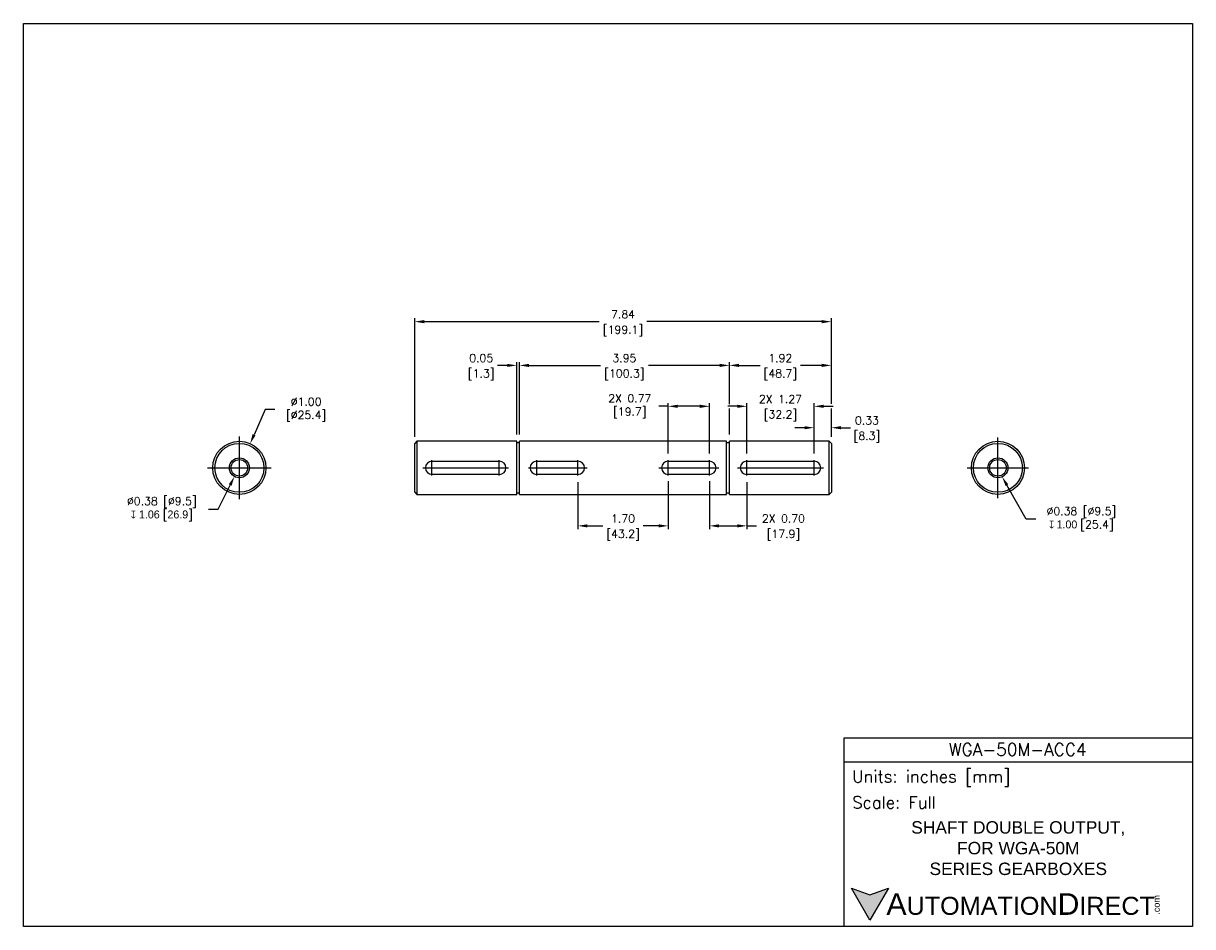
# Model space of a CAD drawing. Extents: x 897.4 to 919.4, y -8.5 to 8.5.
import ezdxf

# ---------------------------------------------------------------- set-up
doc = ezdxf.new("R2010")
doc.units = 0
doc.header["$LTSCALE"] = 4
doc.header["$MEASUREMENT"] = 0
doc.linetypes.add('CENTER2', pattern=[1.125, 0.75, -0.125, 0.125, -0.125])
doc.layers.get('0').update_dxf_attribs({"linetype": 'CONTINUOUS'})
doc.layers.get('DEFPOINTS').update_dxf_attribs({"linetype": 'CONTINUOUS'})
for name, color, linetype in [('CENTER', 40, 'CENTER2'), ('DIMENSIONS', 140, 'CONTINUOUS'), ('DIMENSIONS @ 1', 140, 'CONTINUOUS'), ('TEXT', 140, 'CONTINUOUS')]:
    doc.layers.add(name, color=color, linetype=linetype)
doc.styles.add('\\M+2ABAC\\M+2A6A11', font='txt')
doc.styles.add('ROMANS', font='romans.shx')
doc.styles.get("Standard").update_dxf_attribs({"font": 'romans.shx'})
doc.dimstyles.get("Standard").update_dxf_attribs({"dimtxt": 0.15, "dimasz": 0.18, "dimexe": 0.0625, "dimexo": 0.125, "dimgap": 0.0625, "dimtad": 0, "dimtih": 1, "dimtoh": 1, "dimzin": 0, "dimdsep": 46, "dimtxsty": 'Standard', "dimcen": 0, "dimadec": 0, "dimazin": 0, "dimtfac": 1, "dimtofl": 0, "dimtmove": 0, "dimatfit": 3, "dimfxl": 0, "dimtolj": 1, "dimtzin": 0, "dimarcsym": 0})

# ---------------------------------------------------------------- blocks, each defined once
blk = doc.blocks.new('*D47')
at = {"layer": 'DEFPOINTS', "color": 0}
for p in [(901.492, 0.162), (901.38, -0.062)]:
    blk.add_point(p, dxfattribs=at)
at = {"layer": 'DIMENSIONS', "color": 0, "lineweight": -2}
for p, q in [((901.075, -0.676), (901.3, -0.223)), ((900.891, -0.676), (901.075, -0.676))]:
    blk.add_line(p, q, dxfattribs=at)
at = {"layer": 'DIMENSIONS', "color": 0}
blk.add_solid([(901.273, -0.21), (901.327, -0.237), (901.38, -0.062)], dxfattribs=at)
at = {"layer": 'DIMENSIONS', "color": 0, "insert": (900.015, -0.676), "char_height": 0.15, "attachment_point": 5}
blk.add_mtext('\\A1;%%C0.38 [%%C9.5]\\P{\\A0;\\Fgdt|c0;x 1.06 }[{\\A0;\\Fgdt|c0;26.9}]', dxfattribs=at)
blk = doc.blocks.new('*D48')
at = {"layer": 'DEFPOINTS', "color": 0}
for p in [(915.725, 0.11), (915.826, -0.068)]:
    blk.add_point(p, dxfattribs=at)
at = {"layer": 'DIMENSIONS', "color": 0, "lineweight": -2}
for p, q in [((916.279, -0.864), (915.915, -0.225)), ((916.459, -0.864), (916.279, -0.864))]:
    blk.add_line(p, q, dxfattribs=at)
at = {"layer": 'DIMENSIONS', "color": 0}
blk.add_solid([(915.941, -0.21), (915.889, -0.24), (915.826, -0.068)], dxfattribs=at)
at = {"layer": 'DIMENSIONS', "color": 0, "insert": (917.317, -0.864), "char_height": 0.15, "attachment_point": 5}
blk.add_mtext('\\A1;%%C0.38 [%%C9.5]\\P{\\A0;\\Fgdt|c0;x\\H0.75x; \\H1.3333x;1.00 }[25.4]', dxfattribs=at)
blk = doc.blocks.new('*D46')
at = {"layer": 'DEFPOINTS', "color": 0}
for p in [(904.772, 2.852), (904.772, 0.562), (912.612, 0.562)]:
    blk.add_point(p, dxfattribs=at)
at = {"layer": 'DIMENSIONS', "color": 0, "lineweight": -2}
for p, q in [((904.772, 0.687), (904.772, 2.915)), ((912.612, 1.314), (912.612, 2.915)), ((904.952, 2.852), (908.24, 2.852)), ((912.432, 2.852), (909.143, 2.852)), ((912.612, 0.687), (912.612, 1.211))]:
    blk.add_line(p, q, dxfattribs=at)
at = {"layer": 'DIMENSIONS', "color": 0}
for points in [[(904.952, 2.882), (904.952, 2.822), (904.772, 2.852)], [(912.432, 2.882), (912.432, 2.822), (912.612, 2.852)]]:
    blk.add_solid(points, dxfattribs=at)
at = {"layer": 'DIMENSIONS', "color": 0, "char_height": 0.15, "attachment_point": 5}
for s, insert in [('\\A1;7.84', (908.692, 2.99)), ('\\A1;[199.1]', (908.692, 2.676))]:
    blk.add_mtext(s, dxfattribs=dict(at, insert=insert))
blk = doc.blocks.new('*D49')
at = {"layer": 'DEFPOINTS', "color": 0}
for p in [(901.676, 0.558), (901.27, -0.356)]:
    blk.add_point(p, dxfattribs=at)
at = {"layer": 'DIMENSIONS', "color": 0, "lineweight": -2}
for p, q in [((901.96, 1.196), (901.749, 0.722)), ((902.14, 1.196), (901.96, 1.196))]:
    blk.add_line(p, q, dxfattribs=at)
at = {"layer": 'DIMENSIONS', "color": 0}
blk.add_solid([(901.722, 0.735), (901.777, 0.71), (901.676, 0.558)], dxfattribs=at)
at = {"layer": 'DIMENSIONS', "color": 0, "insert": (902.678, 1.196), "char_height": 0.15, "attachment_point": 5}
blk.add_mtext('\\A1; ∅1.00\\P [∅25.4]', dxfattribs=at)
blk = doc.blocks.new('*D50')
at = {"layer": 'DEFPOINTS', "color": 0}
for p in [(907.843, -0.041), (909.543, -0.024), (909.543, -0.991)]:
    blk.add_point(p, dxfattribs=at)
at = {"layer": 'DIMENSIONS', "color": 0, "lineweight": -2}
for p, q in [((907.843, -0.166), (907.843, -1.053)), ((909.543, -0.149), (909.543, -1.053)), ((908.023, -0.991), (908.312, -0.991)), ((909.363, -0.991), (909.073, -0.991))]:
    blk.add_line(p, q, dxfattribs=at)
at = {"layer": 'DIMENSIONS', "color": 0}
for points in [[(908.023, -0.961), (908.023, -1.021), (907.843, -0.991)], [(909.363, -0.961), (909.363, -1.021), (909.543, -0.991)]]:
    blk.add_solid(points, dxfattribs=at)
at = {"layer": 'DIMENSIONS', "color": 0, "char_height": 0.15, "attachment_point": 5}
for s, insert in [('\\A1;1.70', (908.693, -0.853)), ('\\A1;[43.2]', (908.693, -1.167))]:
    blk.add_mtext(s, dxfattribs=dict(at, insert=insert))
blk = doc.blocks.new('*D51')
at = {"layer": 'DEFPOINTS', "color": 0}
for p in [(910.317, 1.259), (909.543, 0.243), (910.317, 0.243)]:
    blk.add_point(p, dxfattribs=at)
at = {"layer": 'DIMENSIONS', "color": 0, "lineweight": -2}
for p, q in [((909.543, 0.368), (909.543, 1.321)), ((910.317, 0.368), (910.317, 1.321)), ((909.543, 1.259), (909.363, 1.259)), ((910.137, 1.259), (909.723, 1.259))]:
    blk.add_line(p, q, dxfattribs=at)
at = {"layer": 'DIMENSIONS', "color": 0}
for points in [[(909.723, 1.289), (909.723, 1.229), (909.543, 1.259)], [(910.137, 1.289), (910.137, 1.229), (910.317, 1.259)]]:
    blk.add_solid(points, dxfattribs=at)
at = {"layer": 'DIMENSIONS', "color": 0, "insert": (908.768, 1.259), "char_height": 0.15, "attachment_point": 5}
blk.add_mtext('\\A1; 2X 0.77\\P [19.7]', dxfattribs=at)
blk = doc.blocks.new('*D52')
at = {"layer": 'DEFPOINTS', "color": 0}
for p in [(912.612, 0.856), (912.612, 0.562), (912.287, 0.243)]:
    blk.add_point(p, dxfattribs=at)
at = {"layer": 'DIMENSIONS', "color": 0, "lineweight": -2}
for p, q in [((912.287, 0.368), (912.287, 0.918)), ((912.612, 0.687), (912.612, 0.918)), ((912.107, 0.856), (911.927, 0.856)), ((912.792, 0.856), (912.972, 0.856))]:
    blk.add_line(p, q, dxfattribs=at)
at = {"layer": 'DIMENSIONS', "color": 0}
for points in [[(912.107, 0.886), (912.107, 0.826), (912.287, 0.856)], [(912.792, 0.886), (912.792, 0.826), (912.612, 0.856)]]:
    blk.add_solid(points, dxfattribs=at)
at = {"layer": 'DIMENSIONS', "color": 0, "char_height": 0.15, "attachment_point": 5}
for s, insert in [('\\A1;0.33', (913.281, 0.993)), ('\\A1;[8.3]', (913.281, 0.679))]:
    blk.add_mtext(s, dxfattribs=dict(at, insert=insert))
blk = doc.blocks.new('*D53')
at = {"layer": 'DEFPOINTS', "color": 0}
for p in [(910.693, 2.029), (910.693, 0.601), (912.612, 0.562)]:
    blk.add_point(p, dxfattribs=at)
at = {"layer": 'DIMENSIONS', "color": 0, "lineweight": -2}
for p, q in [((910.693, 1.3), (910.693, 2.092)), ((910.873, 2.029), (911.272, 2.029)), ((912.432, 2.029), (912.033, 2.029)), ((912.612, 1.306), (912.612, 2.092)), ((910.693, 0.726), (910.693, 1.212)), ((912.612, 0.687), (912.612, 1.216))]:
    blk.add_line(p, q, dxfattribs=at)
at = {"layer": 'DIMENSIONS', "color": 0}
for points in [[(910.873, 2.059), (910.873, 1.999), (910.693, 2.029)], [(912.432, 2.059), (912.432, 1.999), (912.612, 2.029)]]:
    blk.add_solid(points, dxfattribs=at)
at = {"layer": 'DIMENSIONS', "color": 0, "char_height": 0.15, "attachment_point": 5}
for s, insert in [('\\A1;1.92', (911.652, 2.167)), ('\\A1;[48.7]', (911.652, 1.853))]:
    blk.add_mtext(s, dxfattribs=dict(at, insert=insert))
blk = doc.blocks.new('*D54')
at = {"layer": 'DEFPOINTS', "color": 0}
for p in [(911.021, 1.259), (911.021, 0.243), (912.287, 0.243)]:
    blk.add_point(p, dxfattribs=at)
at = {"layer": 'DIMENSIONS', "color": 0, "lineweight": -2}
for p, q in [((911.021, 0.368), (911.021, 1.321)), ((912.287, 0.368), (912.287, 1.321)), ((910.841, 1.259), (910.661, 1.259)), ((912.467, 1.259), (912.647, 1.259))]:
    blk.add_line(p, q, dxfattribs=at)
at = {"layer": 'DIMENSIONS', "color": 0}
for points in [[(910.841, 1.289), (910.841, 1.229), (911.021, 1.259)], [(912.467, 1.289), (912.467, 1.229), (912.287, 1.259)]]:
    blk.add_solid(points, dxfattribs=at)
at = {"layer": 'DIMENSIONS', "color": 0, "char_height": 0.15, "attachment_point": 5}
for s, insert in [('\\A1;2X 1.27', (911.654, 1.396)), ('\\A1;[32.2]', (911.654, 1.082))]:
    blk.add_mtext(s, dxfattribs=dict(at, insert=insert))
blk = doc.blocks.new('*D55')
at = {"layer": 'DEFPOINTS', "color": 0}
for p in [(910.317, -0.024), (911.021, -0.041), (911.021, -0.991)]:
    blk.add_point(p, dxfattribs=at)
at = {"layer": 'DIMENSIONS', "color": 0, "lineweight": -2}
for p, q in [((910.317, -0.149), (910.317, -1.053)), ((911.021, -0.166), (911.021, -1.053)), ((910.497, -0.991), (910.841, -0.991)), ((911.021, -0.991), (911.201, -0.991))]:
    blk.add_line(p, q, dxfattribs=at)
at = {"layer": 'DIMENSIONS', "color": 0}
for points in [[(910.497, -0.961), (910.497, -1.021), (910.317, -0.991)], [(910.841, -0.961), (910.841, -1.021), (911.021, -0.991)]]:
    blk.add_solid(points, dxfattribs=at)
at = {"layer": 'DIMENSIONS', "color": 0, "char_height": 0.15, "attachment_point": 5}
for s, insert in [('\\A1;2X 0.70', (911.71, -0.853)), ('\\A1;[17.9]', (911.71, -1.167))]:
    blk.add_mtext(s, dxfattribs=dict(at, insert=insert))
blk = doc.blocks.new('*D56')
at = {"layer": 'DEFPOINTS', "color": 0}
for p in [(906.744, 2.029), (906.744, 0.601), (910.693, 0.601)]:
    blk.add_point(p, dxfattribs=at)
at = {"layer": 'DIMENSIONS', "color": 0, "lineweight": -2}
for p, q in [((906.744, 0.726), (906.744, 2.092)), ((906.924, 2.029), (908.267, 2.029)), ((910.513, 2.029), (909.17, 2.029)), ((910.693, 1.305), (910.693, 2.092)), ((910.693, 0.726), (910.693, 1.218))]:
    blk.add_line(p, q, dxfattribs=at)
at = {"layer": 'DIMENSIONS', "color": 0}
for points in [[(906.924, 2.059), (906.924, 1.999), (906.744, 2.029)], [(910.513, 2.059), (910.513, 1.999), (910.693, 2.029)]]:
    blk.add_solid(points, dxfattribs=at)
at = {"layer": 'DIMENSIONS', "color": 0, "char_height": 0.15, "attachment_point": 5}
for s, insert in [('\\A1;3.95', (908.718, 2.167)), ('\\A1;[100.3]', (908.718, 1.853))]:
    blk.add_mtext(s, dxfattribs=dict(at, insert=insert))
blk = doc.blocks.new('*D57')
at = {"layer": 'DEFPOINTS', "color": 0}
for p in [(906.693, 2.029), (906.693, 0.601), (906.744, 0.601)]:
    blk.add_point(p, dxfattribs=at)
at = {"layer": 'DIMENSIONS', "color": 0, "lineweight": -2}
for p, q in [((906.513, 2.029), (906.333, 2.029)), ((906.693, 0.726), (906.693, 2.092)), ((906.744, 0.726), (906.744, 2.092)), ((906.924, 2.029), (907.104, 2.029))]:
    blk.add_line(p, q, dxfattribs=at)
at = {"layer": 'DIMENSIONS', "color": 0}
for points in [[(906.513, 2.059), (906.513, 1.999), (906.693, 2.029)], [(906.924, 2.059), (906.924, 1.999), (906.744, 2.029)]]:
    blk.add_solid(points, dxfattribs=at)
at = {"layer": 'DIMENSIONS', "color": 0, "char_height": 0.15, "attachment_point": 5}
for s, insert in [('\\A1;0.05', (906.024, 2.167)), ('\\A1;[1.3]', (906.024, 1.853))]:
    blk.add_mtext(s, dxfattribs=dict(at, insert=insert))

msp = doc.modelspace()

# ---------------------------------------------------------------- hatches: boundary and pattern name
at = {"layer": 'TEXT'}
msp.add_hatch(color=256, dxfattribs=at).paths.add_polyline_path([(913.688, -7.809), (913.339, -7.936), (912.99, -7.809), (913.339, -8.414)])

# ---------------------------------------------------------------- linework, layer by layer
for p, q in [((904.811, 0.601), (904.772, 0.562)), ((904.772, -0.36), (904.772, 0.562)), ((906.693, 0.601), (904.811, 0.601)), ((904.811, 0.601), (904.811, -0.399)), ((906.693, -0.399), (906.693, 0.601)), ((906.744, 0.571), (906.693, 0.571)), ((910.642, 0.601), (906.744, 0.601)), ((906.744, -0.399), (906.744, 0.601)), ((910.642, -0.399), (910.642, 0.601)), ((910.693, 0.571), (910.642, 0.571)), ((912.572, 0.601), (910.693, 0.601)), ((910.693, -0.399), (910.693, 0.601)), ((912.612, 0.562), (912.572, 0.601)), ((912.572, -0.399), (912.572, 0.601)), ((912.612, 0.562), (912.612, -0.36)), ((905.097, 0.226), (906.362, 0.226)), ((907.069, 0.226), (907.843, 0.226)), ((909.543, 0.226), (910.317, 0.226)), ((911.021, 0.226), (912.287, 0.226)), ((906.362, -0.024), (905.097, -0.024)), ((907.843, -0.024), (907.069, -0.024)), ((910.317, -0.024), (909.543, -0.024)), ((912.287, -0.024), (911.021, -0.024)), ((904.772, -0.36), (904.811, -0.399)), ((904.811, -0.399), (906.693, -0.399)), ((906.693, -0.369), (906.744, -0.369)), ((906.744, -0.399), (910.642, -0.399)), ((910.642, -0.369), (910.693, -0.369)), ((910.693, -0.399), (912.572, -0.399)), ((912.572, -0.399), (912.612, -0.36))]:
    msp.add_line(p, q)
for centre, radius in [((901.473, 0.101), 0.5), ((901.473, 0.101), 0.461), ((915.746, 0.101), 0.5), ((915.746, 0.101), 0.461), ((901.473, 0.101), 0.188), ((901.473, 0.101), 0.156), ((915.746, 0.101), 0.188), ((915.746, 0.101), 0.156)]:
    msp.add_circle(centre, radius)
for centre, start, end in [((905.099, 0.101), 90, 270), ((906.365, 0.101), 270, 90), ((907.069, 0.101), 90, 270), ((907.843, 0.101), 270, 90), ((909.543, 0.101), 90, 270), ((910.317, 0.101), 270, 90), ((911.021, 0.101), 90, 270), ((912.287, 0.101), 270, 90)]:
    msp.add_arc(centre, 0.125, start, end)
at = {"layer": 'CENTER'}
for p, q in [((901.473, -0.487), (901.473, 0.689)), ((915.746, -0.473), (915.746, 0.675)), ((905.097, -0.041), (905.097, 0.243)), ((906.362, -0.041), (906.362, 0.243)), ((907.069, -0.041), (907.069, 0.243)), ((907.843, -0.041), (907.843, 0.243)), ((909.543, -0.041), (909.543, 0.243)), ((910.317, -0.041), (910.317, 0.243)), ((911.021, -0.041), (911.021, 0.243)), ((912.287, -0.041), (912.287, 0.243)), ((900.874, 0.101), (902.072, 0.101)), ((904.924, 0.101), (906.535, 0.101)), ((906.914, 0.1), (908.018, 0.1)), ((909.368, 0.1), (910.492, 0.1)), ((910.846, 0.101), (912.462, 0.101)), ((915.17, 0.101), (916.323, 0.101))]:
    msp.add_line(p, q, dxfattribs=at)
at = {"layer": 'DEFPOINTS'}
msp.add_lwpolyline([(919.409, -8.534), (897.409, -8.534), (897.409, 8.466), (919.409, 8.466)], close=True, dxfattribs=at)
at = {"layer": 'TEXT'}
msp.add_line((912.85, -5.43), (919.409, -5.43), dxfattribs=at)
for points in [[(912.85, -8.534), (912.85, -4.978), (919.409, -4.978), (919.409, -8.534)], [(913.688, -7.809), (913.339, -8.414), (912.99, -7.809), (913.339, -7.936)]]:
    msp.add_lwpolyline(points, close=True, dxfattribs=at)

# ---------------------------------------------------------------- texts
for s, insert, char_height, width, attachment_point, style in [('WGA-50M-ACC4', (916.119, -5.2), 0.23384, 4.4017, 5, 'ROMANS'), (' Units: inches [mm]', (912.85, -5.744), 0.22608, 6.55966, 4, 'ROMANS'), (' Scale: Full', (912.85, -6.196), 0.22608, 6.55966, 4, 'ROMANS'), ('{\\fArial|b0|i0|c0|p34;     \\H1.2x;A\\H0.8333x;UTOMATION\\H1.2x;D\\H0.8333x;IRECT}', (912.99, -8.111), 0.33912, 5.7446, 4, '\\M+2ABAC\\M+2A6A11')]:
    msp.add_mtext(s, dxfattribs=dict(at, insert=insert, char_height=char_height, width=width, attachment_point=attachment_point, style=style))
at = {"layer": 'TEXT', "insert": (916.129, -7.058), "char_height": 0.23384, "width": 5.2409, "attachment_point": 5}
msp.add_mtext('{\\fArial|b0|i0|c0|p34;SHAFT DOUBLE OUTPUT,\\PFOR WGA-50M\\PSERIES GEARBOXES}', dxfattribs=at)
at = {"layer": 'TEXT', "insert": (918.67, -8.31), "char_height": 0.12208, "width": 0.36177, "attachment_point": 1, "rotation": 90, "style": '\\M+2ABAC\\M+2A6A11'}
msp.add_mtext('{\\fArial|b0|i0|c0|p34;.com}', dxfattribs=at)

# ---------------------------------------------------------------- dimensions: what is measured, and where the dimension line sits
at = {"layer": 'DIMENSIONS @ 1'}
for base, p1, p2, picture, middle in [((904.772, 2.852), (912.612, 0.562), (904.772, 0.562), '*D46', (908.692, 2.852)), ((906.693, 2.029), (906.744, 0.601), (906.693, 0.601), '*D57', (906.024, 2.029)), ((906.744, 2.029), (910.693, 0.601), (906.744, 0.601), '*D56', (908.718, 2.029)), ((910.693, 2.029), (912.612, 0.562), (910.693, 0.601), '*D53', (911.652, 2.029)), ((912.611700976, 0.855891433), (912.286700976, 0.242652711), (912.611700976, 0.561633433), '*D52', (913.280629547, 0.855891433)), ((909.543, -0.991), (907.843, -0.041), (909.543, -0.024), '*D50', (908.693, -0.991))]:
    dim = msp.add_linear_dim(base=base, p1=p1, p2=p2, dimstyle='Standard', override={"dimscale": 1, "dimpost": '\\X', "dimtix": 0, "dimtofl": 0, "dimtmove": 0, "dimatfit": 3}, dxfattribs=at)
    dim.commit()
    dim.dimension.update_dxf_attribs({"geometry": picture, "text_midpoint": middle})
for p1, p2, text, picture, middle in [((901.27, -0.356), (901.676, 0.558), ' <>', '*D49', (902.678, 1.196)), ((901.492, 0.162), (901.38, -0.062), '%%C0.38 [%%C9.5]\\P{\\A0;\\Fgdt|c0;x 1.06 }[{\\A0;\\Fgdt|c0;26.9}]', '*D47', (900.015, -0.676)), ((915.725, 0.11), (915.826, -0.068), '%%C0.38 [%%C9.5]\\P{\\A0;\\Fgdt|c0;x\\H0.75x; \\H1.3333x;1.00 }[25.4]', '*D48', (917.317, -0.864))]:
    dim = msp.add_diameter_dim_2p(p1=p1, p2=p2, text=text, dimstyle='Standard', override={"dimscale": 1, "dimpost": '\\X', "dimtix": 0, "dimtofl": 0, "dimtmove": 0, "dimatfit": 3}, dxfattribs=at)
    dim.commit()
    dim.dimension.update_dxf_attribs({"geometry": picture, "text_midpoint": middle, "dimtype": 163})
dim = msp.add_linear_dim(base=(910.317, 1.259), p1=(909.543, 0.243), p2=(910.317, 0.243), text=' 2X <>', dimstyle='Standard', override={"dimscale": 1, "dimpost": '\\X', "dimtix": 0, "dimtofl": 0, "dimtmove": 0, "dimatfit": 3}, dxfattribs=at)
dim.commit()
dim.dimension.update_dxf_attribs({"geometry": '*D51', "text_midpoint": (908.768, 1.259), "dimtype": 160})
for base, p1, p2, picture, middle in [((911.021, 1.259), (912.287, 0.243), (911.021, 0.243), '*D54', (911.654, 1.259)), ((911.021, -0.991), (910.317, -0.024), (911.021, -0.041), '*D55', (911.71, -0.991))]:
    dim = msp.add_linear_dim(base=base, p1=p1, p2=p2, text='2X <>', dimstyle='Standard', override={"dimscale": 1, "dimpost": '\\X', "dimtix": 0, "dimtofl": 0, "dimtmove": 0, "dimatfit": 3}, dxfattribs=at)
    dim.commit()
    dim.dimension.update_dxf_attribs({"geometry": picture, "text_midpoint": middle})

doc.saveas('drawing.dxf')
